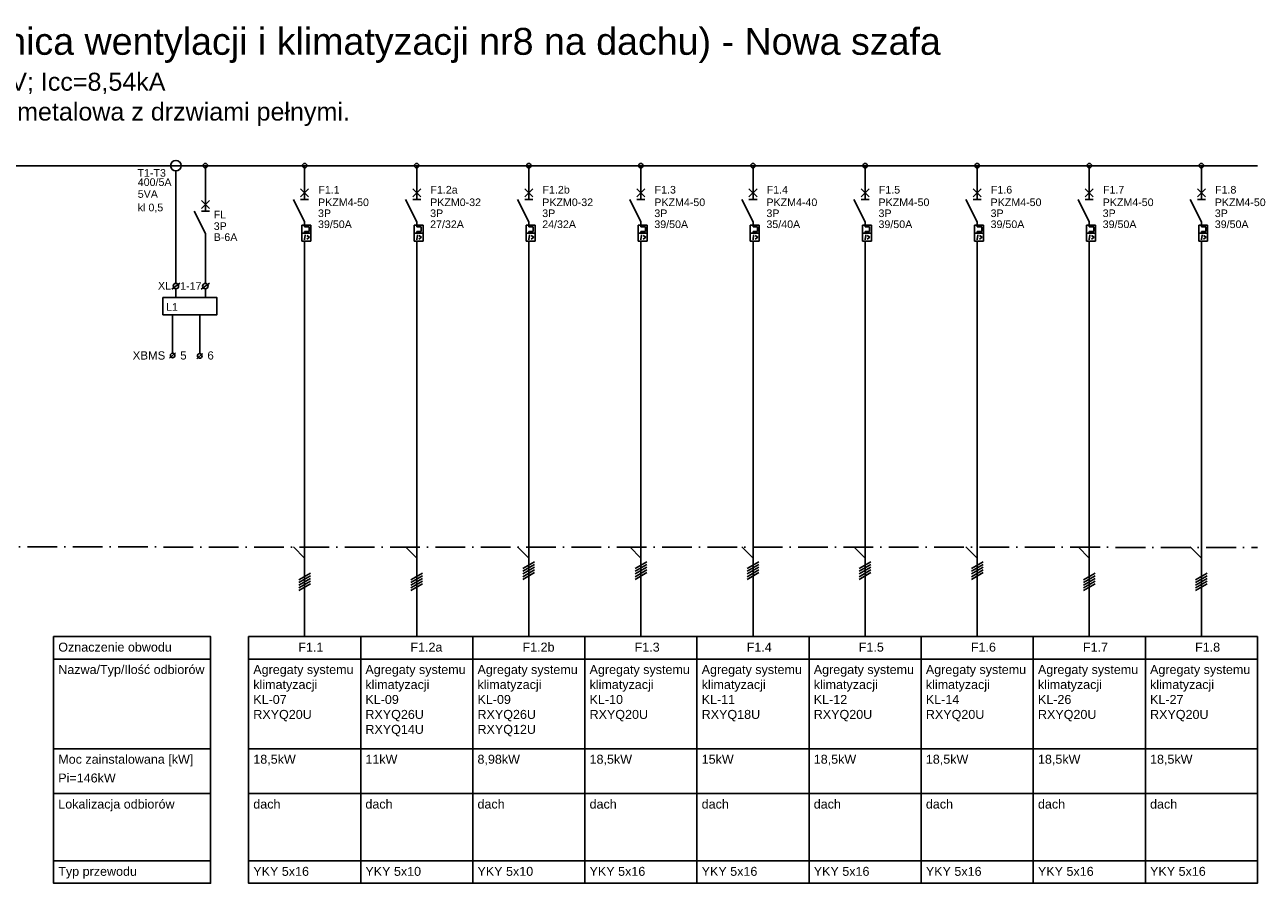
# Model space of a CAD drawing. Header units: centimetres. Extents: x -4250 to -484, y 169 to 6592.
# Tile 27 of 178: x -2559 to -2310, y 689 to 861. Entities that reach past the tile are written whole.
import ezdxf

# ---------------------------------------------------------------- set-up
doc = ezdxf.new("R2010")
doc.units = ezdxf.units.CM
doc.linetypes.add('ACAD_ISO10W100', pattern=[18, 12, -3, 0, -3])
doc.layers.add('1', color=7, linetype='Continuous')
doc.layers.add('BMS', color=3, linetype='Continuous')
doc.styles.add('ARIAL', font='arial.ttf')

msp = doc.modelspace()

# ---------------------------------------------------------------- linework, layer by layer
at = {"ltscale": 0.25}
for p, q in [((-2528.7002, 831.512), (-2528.7002, 808.9508)), ((-2522.787, 832.5681), (-2522.787, 823.4545)), ((-2522.787, 818.9545), (-2522.787, 808.9508)), ((-2527.8886, 809.0174), (-2529.5356, 807.7649)), ((-2521.9754, 809.0174), (-2523.6224, 807.7649)), ((-2528.7002, 807.8496), (-2528.7002, 806.103)), ((-2522.787, 807.8496), (-2522.787, 806.103))]:
    msp.add_line(p, q, dxfattribs=at)
at = {"color": 1, "ltscale": 0.25}
for p, q in [((-2529.9769, 793.944), (-2528.7963, 794.9887)), ((-2524.5339, 793.8363), (-2523.3534, 794.881))]:
    msp.add_line(p, q, dxfattribs=at)
at = {"ltscale": 0.25}
msp.add_lwpolyline([(-2531.2974, 806.103), (-2520.4827, 806.103), (-2520.4827, 802.6596), (-2531.2974, 802.6596)], close=True, dxfattribs=at)
at = {"linetype": 'ACAD_ISO10W100', "ltscale": 0.5}
msp.add_lwpolyline([(-2613.1155, 756.0681), (-2311.6155, 755.9627)], dxfattribs=at)
for points in [[(-2553.2583, 738.0591), (-2521.7583, 738.0591), (-2521.7583, 733.5591), (-2553.2583, 733.5591), (-2553.2583, 738.0591)], [(-2553.2583, 733.5591), (-2521.7583, 733.5591), (-2521.7583, 715.5591), (-2553.2583, 715.5591), (-2553.2583, 733.5591)], [(-2553.2583, 715.5591), (-2521.7583, 715.5591), (-2521.7583, 706.5591), (-2553.2583, 706.5591), (-2553.2583, 715.5591)], [(-2553.2583, 706.5591), (-2521.7583, 706.5591), (-2521.7583, 693.0591), (-2553.2583, 693.0591), (-2553.2583, 706.5591)], [(-2553.2583, 693.0591), (-2521.7583, 693.0591), (-2521.7583, 688.5591), (-2553.2583, 688.5591), (-2553.2583, 693.0591)]]:
    msp.add_lwpolyline(points)
at = {"color": 4}
for points in [[(-2514.1155, 738.0591), (-2491.6155, 738.0591), (-2491.6155, 733.5591), (-2514.1155, 733.5591), (-2514.1155, 738.0591)], [(-2491.6155, 738.0591), (-2469.1155, 738.0591), (-2469.1155, 733.5591), (-2491.6155, 733.5591), (-2491.6155, 738.0591)], [(-2469.1155, 738.0591), (-2446.6155, 738.0591), (-2446.6155, 733.5591), (-2469.1155, 733.5591), (-2469.1155, 738.0591)], [(-2446.6155, 738.0591), (-2424.1155, 738.0591), (-2424.1155, 733.5591), (-2446.6155, 733.5591), (-2446.6155, 738.0591)], [(-2424.1155, 738.0591), (-2401.6155, 738.0591), (-2401.6155, 733.5591), (-2424.1155, 733.5591), (-2424.1155, 738.0591)], [(-2401.6155, 738.0591), (-2379.1155, 738.0591), (-2379.1155, 733.5591), (-2401.6155, 733.5591), (-2401.6155, 738.0591)], [(-2379.1155, 738.0591), (-2356.6155, 738.0591), (-2356.6155, 733.5591), (-2379.1155, 733.5591), (-2379.1155, 738.0591)], [(-2356.6155, 738.0591), (-2334.1155, 738.0591), (-2334.1155, 733.5591), (-2356.6155, 733.5591), (-2356.6155, 738.0591)], [(-2334.1155, 738.0591), (-2311.6155, 738.0591), (-2311.6155, 733.5591), (-2334.1155, 733.5591), (-2334.1155, 738.0591)], [(-2514.1155, 733.5591), (-2491.6155, 733.5591), (-2491.6155, 715.5591), (-2514.1155, 715.5591), (-2514.1155, 733.5591)], [(-2491.6155, 733.5591), (-2469.1155, 733.5591), (-2469.1155, 715.5591), (-2491.6155, 715.5591), (-2491.6155, 733.5591)], [(-2491.6155, 733.5591), (-2469.1155, 733.5591), (-2469.1155, 715.5591), (-2491.6155, 715.5591), (-2491.6155, 733.5591)], [(-2469.1155, 733.5591), (-2446.6155, 733.5591), (-2446.6155, 715.5591), (-2469.1155, 715.5591), (-2469.1155, 733.5591)], [(-2446.6155, 733.5591), (-2424.1155, 733.5591), (-2424.1155, 715.5591), (-2446.6155, 715.5591), (-2446.6155, 733.5591)], [(-2424.1155, 733.5591), (-2401.6155, 733.5591), (-2401.6155, 715.5591), (-2424.1155, 715.5591), (-2424.1155, 733.5591)], [(-2401.6155, 733.5591), (-2379.1155, 733.5591), (-2379.1155, 715.5591), (-2401.6155, 715.5591), (-2401.6155, 733.5591)], [(-2379.1155, 733.5591), (-2356.6155, 733.5591), (-2356.6155, 715.5591), (-2379.1155, 715.5591), (-2379.1155, 733.5591)], [(-2356.6155, 733.5591), (-2334.1155, 733.5591), (-2334.1155, 715.5591), (-2356.6155, 715.5591), (-2356.6155, 733.5591)], [(-2334.1155, 733.5591), (-2311.6155, 733.5591), (-2311.6155, 715.5591), (-2334.1155, 715.5591), (-2334.1155, 733.5591)], [(-2514.1155, 715.5591), (-2491.6155, 715.5591), (-2491.6155, 706.5591), (-2514.1155, 706.5591), (-2514.1155, 715.5591)], [(-2491.6155, 715.5591), (-2469.1155, 715.5591), (-2469.1155, 706.5591), (-2491.6155, 706.5591), (-2491.6155, 715.5591)], [(-2491.6155, 715.5591), (-2469.1155, 715.5591), (-2469.1155, 706.5591), (-2491.6155, 706.5591), (-2491.6155, 715.5591)], [(-2469.1155, 715.5591), (-2446.6155, 715.5591), (-2446.6155, 706.5591), (-2469.1155, 706.5591), (-2469.1155, 715.5591)], [(-2446.6155, 715.5591), (-2424.1155, 715.5591), (-2424.1155, 706.5591), (-2446.6155, 706.5591), (-2446.6155, 715.5591)], [(-2424.1155, 715.5591), (-2401.6155, 715.5591), (-2401.6155, 706.5591), (-2424.1155, 706.5591), (-2424.1155, 715.5591)], [(-2401.6155, 715.5591), (-2379.1155, 715.5591), (-2379.1155, 706.5591), (-2401.6155, 706.5591), (-2401.6155, 715.5591)], [(-2379.1155, 715.5591), (-2356.6155, 715.5591), (-2356.6155, 706.5591), (-2379.1155, 706.5591), (-2379.1155, 715.5591)], [(-2356.6155, 715.5591), (-2334.1155, 715.5591), (-2334.1155, 706.5591), (-2356.6155, 706.5591), (-2356.6155, 715.5591)], [(-2334.1155, 715.5591), (-2311.6155, 715.5591), (-2311.6155, 706.5591), (-2334.1155, 706.5591), (-2334.1155, 715.5591)], [(-2514.1155, 706.5591), (-2491.6155, 706.5591), (-2491.6155, 693.0591), (-2514.1155, 693.0591), (-2514.1155, 706.5591)], [(-2491.6155, 706.5591), (-2469.1155, 706.5591), (-2469.1155, 693.0591), (-2491.6155, 693.0591), (-2491.6155, 706.5591)], [(-2469.1155, 706.5591), (-2446.6155, 706.5591), (-2446.6155, 693.0591), (-2469.1155, 693.0591), (-2469.1155, 706.5591)], [(-2446.6155, 706.5591), (-2424.1155, 706.5591), (-2424.1155, 693.0591), (-2446.6155, 693.0591), (-2446.6155, 706.5591)], [(-2424.1155, 706.5591), (-2401.6155, 706.5591), (-2401.6155, 693.0591), (-2424.1155, 693.0591), (-2424.1155, 706.5591)], [(-2401.6155, 706.5591), (-2379.1155, 706.5591), (-2379.1155, 693.0591), (-2401.6155, 693.0591), (-2401.6155, 706.5591)], [(-2379.1155, 706.5591), (-2356.6155, 706.5591), (-2356.6155, 693.0591), (-2379.1155, 693.0591), (-2379.1155, 706.5591)], [(-2356.6155, 706.5591), (-2334.1155, 706.5591), (-2334.1155, 693.0591), (-2356.6155, 693.0591), (-2356.6155, 706.5591)], [(-2334.1155, 706.5591), (-2311.6155, 706.5591), (-2311.6155, 693.0591), (-2334.1155, 693.0591), (-2334.1155, 706.5591)], [(-2514.1155, 693.0591), (-2491.6155, 693.0591), (-2491.6155, 688.5591), (-2514.1155, 688.5591), (-2514.1155, 693.0591)], [(-2491.6155, 693.0591), (-2469.1155, 693.0591), (-2469.1155, 688.5591), (-2491.6155, 688.5591), (-2491.6155, 693.0591)], [(-2469.1155, 693.0591), (-2446.6155, 693.0591), (-2446.6155, 688.5591), (-2469.1155, 688.5591), (-2469.1155, 693.0591)], [(-2446.6155, 693.0591), (-2424.1155, 693.0591), (-2424.1155, 688.5591), (-2446.6155, 688.5591), (-2446.6155, 693.0591)], [(-2424.1155, 693.0591), (-2401.6155, 693.0591), (-2401.6155, 688.5591), (-2424.1155, 688.5591), (-2424.1155, 693.0591)], [(-2401.6155, 693.0591), (-2379.1155, 693.0591), (-2379.1155, 688.5591), (-2401.6155, 688.5591), (-2401.6155, 693.0591)], [(-2379.1155, 693.0591), (-2356.6155, 693.0591), (-2356.6155, 688.5591), (-2379.1155, 688.5591), (-2379.1155, 693.0591)], [(-2356.6155, 693.0591), (-2334.1155, 693.0591), (-2334.1155, 688.5591), (-2356.6155, 688.5591), (-2356.6155, 693.0591)], [(-2334.1155, 693.0591), (-2311.6155, 693.0591), (-2311.6155, 688.5591), (-2334.1155, 688.5591), (-2334.1155, 693.0591)]]:
    msp.add_lwpolyline(points, dxfattribs=at)
at = {"ltscale": 0.25}
for centre, radius in [((-2528.7002, 832.5681), 1.056), ((-2528.7002, 808.4002), 0.5506), ((-2522.787, 808.4002), 0.5506)]:
    msp.add_circle(centre, radius, dxfattribs=at)
at = {"color": 1, "ltscale": 0.25}
for centre in [(-2529.3591, 794.4907), (-2523.9161, 794.383)]:
    msp.add_circle(centre, 0.4621, dxfattribs=at)
at = {"layer": '1'}
for p, q in [((-2661.679, 832.5681), (-2311.6155, 832.5681)), ((-2557.4175, 832.5681), (-2311.6155, 832.5681)), ((-2502.8655, 814.5231), (-2502.8655, 738.0591)), ((-2480.3655, 814.5231), (-2480.3655, 738.0591)), ((-2457.8655, 814.5231), (-2457.8655, 738.0591)), ((-2435.3655, 814.5231), (-2435.3655, 738.0591)), ((-2412.8655, 814.5231), (-2412.8655, 738.0591)), ((-2390.3655, 814.5231), (-2390.3655, 738.0591)), ((-2367.8655, 814.5231), (-2367.8655, 738.0591)), ((-2345.3655, 814.5231), (-2345.3655, 738.0591)), ((-2322.8655, 814.5231), (-2322.8655, 738.0591)), ((-2505.1155, 756.0681), (-2502.8655, 753.8181)), ((-2482.6155, 756.0681), (-2480.3655, 753.8181)), ((-2460.1155, 756.0681), (-2457.8655, 753.8181)), ((-2437.6155, 756.0681), (-2435.3655, 753.8181)), ((-2415.1155, 756.0681), (-2412.8655, 753.8181)), ((-2392.6155, 756.0681), (-2390.3655, 753.8181)), ((-2370.1155, 756.0681), (-2367.8655, 753.8181)), ((-2347.6155, 756.0681), (-2345.3655, 753.8181)), ((-2325.1155, 756.0681), (-2322.8655, 753.8181)), ((-2504.0355, 749.4531), (-2501.6955, 750.8031)), ((-2481.5355, 749.4531), (-2479.1955, 750.8031)), ((-2459.0355, 751.7031), (-2456.6955, 753.0531)), ((-2459.0355, 751.1631), (-2456.6955, 752.5131)), ((-2459.0355, 750.6231), (-2456.6955, 751.9731)), ((-2459.0355, 750.0831), (-2456.6955, 751.4331)), ((-2459.0355, 749.5431), (-2456.6955, 750.8931)), ((-2436.5355, 751.7031), (-2434.1955, 753.0531)), ((-2436.5355, 751.1631), (-2434.1955, 752.5131)), ((-2436.5355, 750.6231), (-2434.1955, 751.9731)), ((-2436.5355, 750.0831), (-2434.1955, 751.4331)), ((-2436.5355, 749.5431), (-2434.1955, 750.8931)), ((-2414.0355, 751.7031), (-2411.6955, 753.0531)), ((-2414.0355, 751.1631), (-2411.6955, 752.5131)), ((-2414.0355, 750.6231), (-2411.6955, 751.9731)), ((-2414.0355, 750.0831), (-2411.6955, 751.4331)), ((-2414.0355, 749.5431), (-2411.6955, 750.8931)), ((-2391.5355, 751.7031), (-2389.1955, 753.0531)), ((-2391.5355, 751.1631), (-2389.1955, 752.5131)), ((-2391.5355, 750.6231), (-2389.1955, 751.9731)), ((-2391.5355, 750.0831), (-2389.1955, 751.4331)), ((-2391.5355, 749.5431), (-2389.1955, 750.8931)), ((-2369.0355, 751.7031), (-2366.6955, 753.0531)), ((-2369.0355, 751.1631), (-2366.6955, 752.5131)), ((-2369.0355, 750.6231), (-2366.6955, 751.9731)), ((-2369.0355, 750.0831), (-2366.6955, 751.4331)), ((-2369.0355, 749.5431), (-2366.6955, 750.8931)), ((-2346.5355, 749.4531), (-2344.1955, 750.8031)), ((-2324.0355, 749.4531), (-2321.6955, 750.8031)), ((-2504.0355, 748.9131), (-2501.6955, 750.2631)), ((-2504.0355, 748.3731), (-2501.6955, 749.7231)), ((-2504.0355, 747.8331), (-2501.6955, 749.1831)), ((-2504.0355, 747.2931), (-2501.6955, 748.6431)), ((-2481.5355, 748.9131), (-2479.1955, 750.2631)), ((-2481.5355, 748.3731), (-2479.1955, 749.7231)), ((-2481.5355, 747.8331), (-2479.1955, 749.1831)), ((-2481.5355, 747.2931), (-2479.1955, 748.6431)), ((-2346.5355, 748.9131), (-2344.1955, 750.2631)), ((-2346.5355, 748.3731), (-2344.1955, 749.7231)), ((-2346.5355, 747.8331), (-2344.1955, 749.1831)), ((-2346.5355, 747.2931), (-2344.1955, 748.6431)), ((-2324.0355, 748.9131), (-2321.6955, 750.2631)), ((-2324.0355, 748.3731), (-2321.6955, 749.7231)), ((-2324.0355, 747.8331), (-2321.6955, 749.1831)), ((-2324.0355, 747.2931), (-2321.6955, 748.6431))]:
    msp.add_line(p, q, dxfattribs=at)
at = {"layer": '1', "color": 4}
for p, q in [((-2502.8655, 832.5681), (-2502.8655, 830.2731)), ((-2480.3655, 832.5681), (-2480.3655, 830.2731)), ((-2457.8655, 832.5681), (-2457.8655, 830.2731)), ((-2435.3655, 832.5681), (-2435.3655, 830.2731)), ((-2412.8655, 832.5681), (-2412.8655, 830.2731)), ((-2390.3655, 832.5681), (-2390.3655, 830.2731)), ((-2367.8655, 832.5681), (-2367.8655, 830.2731)), ((-2345.3655, 832.5681), (-2345.3655, 830.2731)), ((-2322.8655, 832.5681), (-2322.8655, 830.2731)), ((-2502.0555, 826.3131), (-2503.6755, 827.9331)), ((-2503.6755, 826.3131), (-2502.0555, 827.9331)), ((-2502.8655, 830.2731), (-2502.8655, 825.7731)), ((-2479.5555, 826.3131), (-2481.1755, 827.9331)), ((-2481.1755, 826.3131), (-2479.5555, 827.9331)), ((-2480.3655, 830.2731), (-2480.3655, 825.7731)), ((-2457.0555, 826.3131), (-2458.6755, 827.9331)), ((-2458.6755, 826.3131), (-2457.0555, 827.9331)), ((-2457.8655, 830.2731), (-2457.8655, 825.7731)), ((-2434.5555, 826.3131), (-2436.1755, 827.9331)), ((-2436.1755, 826.3131), (-2434.5555, 827.9331)), ((-2435.3655, 830.2731), (-2435.3655, 825.7731)), ((-2412.0555, 826.3131), (-2413.6755, 827.9331)), ((-2413.6755, 826.3131), (-2412.0555, 827.9331)), ((-2412.8655, 830.2731), (-2412.8655, 825.7731)), ((-2389.5555, 826.3131), (-2391.1755, 827.9331)), ((-2391.1755, 826.3131), (-2389.5555, 827.9331)), ((-2390.3655, 830.2731), (-2390.3655, 825.7731)), ((-2367.0555, 826.3131), (-2368.6755, 827.9331)), ((-2368.6755, 826.3131), (-2367.0555, 827.9331)), ((-2367.8655, 830.2731), (-2367.8655, 825.7731)), ((-2344.5555, 826.3131), (-2346.1755, 827.9331)), ((-2346.1755, 826.3131), (-2344.5555, 827.9331)), ((-2345.3655, 830.2731), (-2345.3655, 825.7731)), ((-2322.0555, 826.3131), (-2323.6755, 827.9331)), ((-2323.6755, 826.3131), (-2322.0555, 827.9331)), ((-2322.8655, 830.2731), (-2322.8655, 825.7731)), ((-2502.8655, 821.2731), (-2505.1155, 825.7731)), ((-2502.0555, 825.7731), (-2503.6755, 825.7731)), ((-2480.3655, 821.2731), (-2482.6155, 825.7731)), ((-2479.5555, 825.7731), (-2481.1755, 825.7731)), ((-2457.8655, 821.2731), (-2460.1155, 825.7731)), ((-2457.0555, 825.7731), (-2458.6755, 825.7731)), ((-2435.3655, 821.2731), (-2437.6155, 825.7731)), ((-2434.5555, 825.7731), (-2436.1755, 825.7731)), ((-2412.8655, 821.2731), (-2415.1155, 825.7731)), ((-2412.0555, 825.7731), (-2413.6755, 825.7731)), ((-2390.3655, 821.2731), (-2392.6155, 825.7731)), ((-2389.5555, 825.7731), (-2391.1755, 825.7731)), ((-2367.8655, 821.2731), (-2370.1155, 825.7731)), ((-2367.0555, 825.7731), (-2368.6755, 825.7731)), ((-2345.3655, 821.2731), (-2347.6155, 825.7731)), ((-2344.5555, 825.7731), (-2346.1755, 825.7731)), ((-2322.8655, 821.2731), (-2325.1155, 825.7731)), ((-2322.0555, 825.7731), (-2323.6755, 825.7731)), ((-2503.4055, 820.6431), (-2503.4055, 817.4031)), ((-2503.4055, 820.6431), (-2501.6055, 820.6431)), ((-2502.8655, 821.2731), (-2502.8655, 820.2831)), ((-2501.6055, 820.6431), (-2501.6055, 817.4031)), ((-2480.9055, 820.6431), (-2480.9055, 817.4031)), ((-2480.9055, 820.6431), (-2479.1055, 820.6431)), ((-2480.3655, 821.2731), (-2480.3655, 820.2831)), ((-2479.1055, 820.6431), (-2479.1055, 817.4031)), ((-2458.4055, 820.6431), (-2458.4055, 817.4031)), ((-2458.4055, 820.6431), (-2456.6055, 820.6431)), ((-2457.8655, 821.2731), (-2457.8655, 820.2831)), ((-2456.6055, 820.6431), (-2456.6055, 817.4031)), ((-2435.9055, 820.6431), (-2435.9055, 817.4031)), ((-2435.9055, 820.6431), (-2434.1055, 820.6431)), ((-2435.3655, 821.2731), (-2435.3655, 820.2831)), ((-2434.1055, 820.6431), (-2434.1055, 817.4031)), ((-2413.4055, 820.6431), (-2411.6055, 820.6431)), ((-2413.4055, 820.6431), (-2413.4055, 817.4031)), ((-2412.8655, 821.2731), (-2412.8655, 820.2831)), ((-2411.6055, 820.6431), (-2411.6055, 817.4031)), ((-2390.9055, 820.6431), (-2390.9055, 817.4031)), ((-2390.9055, 820.6431), (-2389.1055, 820.6431)), ((-2390.3655, 821.2731), (-2390.3655, 820.2831)), ((-2389.1055, 820.6431), (-2389.1055, 817.4031)), ((-2368.4055, 820.6431), (-2368.4055, 817.4031)), ((-2368.4055, 820.6431), (-2366.6055, 820.6431)), ((-2367.8655, 821.2731), (-2367.8655, 820.2831)), ((-2366.6055, 820.6431), (-2366.6055, 817.4031)), ((-2345.9055, 820.6431), (-2345.9055, 817.4031)), ((-2345.9055, 820.6431), (-2344.1055, 820.6431)), ((-2345.3655, 821.2731), (-2345.3655, 820.2831)), ((-2344.1055, 820.6431), (-2344.1055, 817.4031)), ((-2323.4055, 820.6431), (-2323.4055, 817.4031)), ((-2323.4055, 820.6431), (-2321.6055, 820.6431)), ((-2322.8655, 821.2731), (-2322.8655, 820.2831)), ((-2321.6055, 820.6431), (-2321.6055, 817.4031)), ((-2503.4055, 819.0231), (-2501.6055, 819.0231)), ((-2502.8655, 820.2831), (-2501.9655, 820.2831)), ((-2502.8655, 819.3831), (-2502.8655, 819.0231)), ((-2502.8655, 819.3831), (-2501.9655, 819.3831)), ((-2502.7395, 818.5731), (-2502.8655, 817.8531)), ((-2502.8655, 818.5731), (-2502.6045, 818.5731)), ((-2502.4245, 818.5731), (-2501.8845, 818.2131)), ((-2501.8845, 818.2131), (-2502.4245, 817.8531)), ((-2501.9655, 820.2831), (-2501.9655, 819.3831)), ((-2480.9055, 819.0231), (-2479.1055, 819.0231)), ((-2480.3655, 820.2831), (-2479.4655, 820.2831)), ((-2480.3655, 819.3831), (-2480.3655, 819.0231)), ((-2480.3655, 819.3831), (-2479.4655, 819.3831)), ((-2480.2395, 818.5731), (-2480.3655, 817.8531)), ((-2480.3655, 818.5731), (-2480.1045, 818.5731)), ((-2479.9245, 818.5731), (-2479.3845, 818.2131)), ((-2479.3845, 818.2131), (-2479.9245, 817.8531)), ((-2479.4655, 820.2831), (-2479.4655, 819.3831)), ((-2458.4055, 819.0231), (-2456.6055, 819.0231)), ((-2457.8655, 820.2831), (-2456.9655, 820.2831)), ((-2457.8655, 819.3831), (-2457.8655, 819.0231)), ((-2457.8655, 819.3831), (-2456.9655, 819.3831)), ((-2457.7395, 818.5731), (-2457.8655, 817.8531)), ((-2457.8655, 818.5731), (-2457.6045, 818.5731)), ((-2457.4245, 818.5731), (-2456.8845, 818.2131)), ((-2456.8845, 818.2131), (-2457.4245, 817.8531)), ((-2456.9655, 820.2831), (-2456.9655, 819.3831)), ((-2435.9055, 819.0231), (-2434.1055, 819.0231)), ((-2435.3655, 820.2831), (-2434.4655, 820.2831)), ((-2435.3655, 819.3831), (-2435.3655, 819.0231)), ((-2435.3655, 819.3831), (-2434.4655, 819.3831)), ((-2435.2395, 818.5731), (-2435.3655, 817.8531)), ((-2435.3655, 818.5731), (-2435.1045, 818.5731)), ((-2434.9245, 818.5731), (-2434.3845, 818.2131)), ((-2434.3845, 818.2131), (-2434.9245, 817.8531)), ((-2434.4655, 820.2831), (-2434.4655, 819.3831)), ((-2413.4055, 819.0231), (-2411.6055, 819.0231)), ((-2412.8655, 820.2831), (-2411.9655, 820.2831)), ((-2412.8655, 819.3831), (-2412.8655, 819.0231)), ((-2412.8655, 819.3831), (-2411.9655, 819.3831)), ((-2412.7395, 818.5731), (-2412.8655, 817.8531)), ((-2412.8655, 818.5731), (-2412.6045, 818.5731)), ((-2412.4245, 818.5731), (-2411.8845, 818.2131)), ((-2411.8845, 818.2131), (-2412.4245, 817.8531)), ((-2411.9655, 820.2831), (-2411.9655, 819.3831)), ((-2390.9055, 819.0231), (-2389.1055, 819.0231)), ((-2390.3655, 820.2831), (-2389.4655, 820.2831)), ((-2390.3655, 819.3831), (-2390.3655, 819.0231)), ((-2390.3655, 819.3831), (-2389.4655, 819.3831)), ((-2390.2395, 818.5731), (-2390.3655, 817.8531)), ((-2390.3655, 818.5731), (-2390.1045, 818.5731)), ((-2389.9245, 818.5731), (-2389.3845, 818.2131)), ((-2389.3845, 818.2131), (-2389.9245, 817.8531)), ((-2389.4655, 820.2831), (-2389.4655, 819.3831)), ((-2368.4055, 819.0231), (-2366.6055, 819.0231)), ((-2367.8655, 820.2831), (-2366.9655, 820.2831)), ((-2367.8655, 819.3831), (-2367.8655, 819.0231)), ((-2367.8655, 819.3831), (-2366.9655, 819.3831)), ((-2367.7395, 818.5731), (-2367.8655, 817.8531)), ((-2367.8655, 818.5731), (-2367.6045, 818.5731)), ((-2367.4245, 818.5731), (-2366.8845, 818.2131)), ((-2366.8845, 818.2131), (-2367.4245, 817.8531)), ((-2366.9655, 820.2831), (-2366.9655, 819.3831)), ((-2345.9055, 819.0231), (-2344.1055, 819.0231)), ((-2345.3655, 820.2831), (-2344.4655, 820.2831)), ((-2345.3655, 819.3831), (-2345.3655, 819.0231)), ((-2345.3655, 819.3831), (-2344.4655, 819.3831)), ((-2345.2395, 818.5731), (-2345.3655, 817.8531)), ((-2345.3655, 818.5731), (-2345.1045, 818.5731)), ((-2344.9245, 818.5731), (-2344.3845, 818.2131)), ((-2344.3845, 818.2131), (-2344.9245, 817.8531)), ((-2344.4655, 820.2831), (-2344.4655, 819.3831)), ((-2323.4055, 819.0231), (-2321.6055, 819.0231)), ((-2322.8655, 820.2831), (-2321.9655, 820.2831)), ((-2322.8655, 819.3831), (-2322.8655, 819.0231)), ((-2322.8655, 819.3831), (-2321.9655, 819.3831)), ((-2322.7395, 818.5731), (-2322.8655, 817.8531)), ((-2322.8655, 818.5731), (-2322.6045, 818.5731)), ((-2322.4245, 818.5731), (-2321.8845, 818.2131)), ((-2321.8845, 818.2131), (-2322.4245, 817.8531)), ((-2321.9655, 820.2831), (-2321.9655, 819.3831)), ((-2503.4055, 817.4031), (-2501.6055, 817.4031)), ((-2503.0005, 817.8531), (-2502.7305, 817.8531)), ((-2502.8655, 817.4031), (-2502.8655, 816.7731)), ((-2502.8655, 816.8181), (-2502.8655, 814.5231)), ((-2480.9055, 817.4031), (-2479.1055, 817.4031)), ((-2480.5005, 817.8531), (-2480.2305, 817.8531)), ((-2480.3655, 817.4031), (-2480.3655, 816.7731)), ((-2480.3655, 816.8181), (-2480.3655, 814.5231)), ((-2458.4055, 817.4031), (-2456.6055, 817.4031)), ((-2458.0005, 817.8531), (-2457.7305, 817.8531)), ((-2457.8655, 817.4031), (-2457.8655, 816.7731)), ((-2457.8655, 816.8181), (-2457.8655, 814.5231)), ((-2435.9055, 817.4031), (-2434.1055, 817.4031)), ((-2435.5005, 817.8531), (-2435.2305, 817.8531)), ((-2435.3655, 817.4031), (-2435.3655, 816.7731)), ((-2435.3655, 816.8181), (-2435.3655, 814.5231)), ((-2413.4055, 817.4031), (-2411.6055, 817.4031)), ((-2413.0005, 817.8531), (-2412.7305, 817.8531)), ((-2412.8655, 817.4031), (-2412.8655, 816.7731)), ((-2412.8655, 816.8181), (-2412.8655, 814.5231)), ((-2390.9055, 817.4031), (-2389.1055, 817.4031)), ((-2390.5005, 817.8531), (-2390.2305, 817.8531)), ((-2390.3655, 817.4031), (-2390.3655, 816.7731)), ((-2390.3655, 816.8181), (-2390.3655, 814.5231)), ((-2368.4055, 817.4031), (-2366.6055, 817.4031)), ((-2368.0005, 817.8531), (-2367.7305, 817.8531)), ((-2367.8655, 817.4031), (-2367.8655, 816.7731)), ((-2367.8655, 816.8181), (-2367.8655, 814.5231)), ((-2345.9055, 817.4031), (-2344.1055, 817.4031)), ((-2345.5005, 817.8531), (-2345.2305, 817.8531)), ((-2345.3655, 817.4031), (-2345.3655, 816.7731)), ((-2345.3655, 816.8181), (-2345.3655, 814.5231)), ((-2323.4055, 817.4031), (-2321.6055, 817.4031)), ((-2323.0005, 817.8531), (-2322.7305, 817.8531)), ((-2322.8655, 817.4031), (-2322.8655, 816.7731)), ((-2322.8655, 816.8181), (-2322.8655, 814.5231)), ((-2502.8655, 814.5231), (-2502.8655, 814.5231)), ((-2480.3655, 814.5231), (-2480.3655, 814.5231)), ((-2457.8655, 814.5231), (-2457.8655, 814.5231)), ((-2435.3655, 814.5231), (-2435.3655, 814.5231)), ((-2412.8655, 814.5231), (-2412.8655, 814.5231)), ((-2390.3655, 814.5231), (-2390.3655, 814.5231)), ((-2367.8655, 814.5231), (-2367.8655, 814.5231)), ((-2345.3655, 814.5231), (-2345.3655, 814.5231)), ((-2322.8655, 814.5231), (-2322.8655, 814.5231))]:
    msp.add_line(p, q, dxfattribs=at)
at = {"layer": '1', "color": 3}
for p, q in [((-2521.977, 823.9945), (-2523.597, 825.6145)), ((-2523.597, 823.9945), (-2521.977, 825.6145)), ((-2522.787, 818.9545), (-2525.037, 823.4545)), ((-2521.977, 823.4545), (-2523.597, 823.4545))]:
    msp.add_line(p, q, dxfattribs=at)
at = {"layer": '1', "color": 4}
for centre in [(-2522.787, 832.5681), (-2502.8655, 832.5681), (-2480.3655, 832.5681), (-2457.8655, 832.5681), (-2435.3655, 832.5681), (-2412.8655, 832.5681), (-2390.3655, 832.5681), (-2367.8655, 832.5681), (-2345.3655, 832.5681), (-2322.8655, 832.5681)]:
    msp.add_circle(centre, 0.45, dxfattribs=at)
at = {"layer": 'BMS'}
for p, q in [((-2529.3591, 794.9528), (-2529.3591, 802.6596)), ((-2523.9161, 794.8451), (-2523.9161, 802.6596))]:
    msp.add_line(p, q, dxfattribs=at)

# ---------------------------------------------------------------- texts
at = {"style": 'ARIAL'}
for s, p in [('Oznaczenie obwodu', (-2552.3133, 735.0441)), ('Nazwa/Typ/Ilość odbiorów', (-2552.3133, 730.5441)), ('Moc zainstalowana [kW]', (-2552.3133, 712.5441)), ('Pi=146kW', (-2552.3133, 708.7806)), ('Lokalizacja odbiorów', (-2552.3133, 703.5441)), ('Typ przewodu', (-2552.3133, 690.0441))]:
    msp.add_text(s, height=1.8, dxfattribs=at).set_placement(p)
at = {"color": 4, "style": 'ARIAL'}
for s, p in [('F1.1', (-2504.1345, 735.0441)), ('F1.2a', (-2481.6345, 735.0441)), ('F1.2b', (-2459.1345, 735.0441)), ('F1.3', (-2436.6345, 735.0441)), ('F1.4', (-2414.1345, 735.0441)), ('F1.5', (-2391.6345, 735.0441)), ('F1.6', (-2369.1345, 735.0441)), ('F1.7', (-2346.6345, 735.0441)), ('F1.8', (-2324.1345, 735.0441))]:
    msp.add_text(s, height=1.8, dxfattribs=at).set_placement(p)
at = {"color": 4, "linetype": 'Continuous', "char_height": 1.8, "width": 27.81648, "attachment_point": 1, "style": 'ARIAL'}
for s, insert in [('Agregaty systemu klimatyzacji\\PKL-07\\PRXYQ20U ', (-2513.1705, 732.3441)), ('Agregaty systemu klimatyzacji\\PKL-09\\PRXYQ26U \\PRXYQ14U ', (-2490.6705, 732.3441)), ('Agregaty systemu klimatyzacji\\PKL-09\\PRXYQ26U \\PRXYQ12U ', (-2468.1705, 732.3441)), ('Agregaty systemu klimatyzacji\\PKL-10\\PRXYQ20U ', (-2445.6705, 732.3441)), ('Agregaty systemu klimatyzacji\\PKL-11\\PRXYQ18U', (-2423.1705, 732.3441)), ('Agregaty systemu klimatyzacji\\PKL-12\\PRXYQ20U ', (-2400.6705, 732.3441)), ('Agregaty systemu klimatyzacji\\PKL-14\\PRXYQ20U ', (-2378.1705, 732.3441)), ('Agregaty systemu klimatyzacji\\PKL-26\\PRXYQ20U ', (-2355.6705, 732.3441)), ('Agregaty systemu klimatyzacji\\PKL-27\\PRXYQ20U ', (-2333.1705, 732.3441)), ('18,5kW', (-2513.1705, 714.3441)), ('11kW', (-2490.6705, 714.3441)), ('8,98kW', (-2468.1705, 714.3441)), ('18,5kW', (-2445.6705, 714.3441)), ('15kW', (-2423.1705, 714.3441)), ('18,5kW', (-2400.6705, 714.3441)), ('18,5kW', (-2378.1705, 714.3441)), ('18,5kW', (-2355.6705, 714.3441)), ('18,5kW', (-2333.1705, 714.3441)), ('{\\fArial|b0|i0|c238|p34;dach}', (-2513.1705, 705.3441)), ('{\\fArial|b0|i0|c238|p34;dach}', (-2490.6705, 705.3441)), ('{\\fArial|b0|i0|c238|p34;dach}', (-2468.1705, 705.3441)), ('{\\fArial|b0|i0|c238|p34;dach}', (-2445.6705, 705.3441)), ('{\\fArial|b0|i0|c238|p34;dach}', (-2423.1705, 705.3441)), ('{\\fArial|b0|i0|c238|p34;dach}', (-2400.6705, 705.3441)), ('{\\fArial|b0|i0|c238|p34;dach}', (-2378.1705, 705.3441)), ('{\\fArial|b0|i0|c238|p34;dach}', (-2355.6705, 705.3441)), ('{\\fArial|b0|i0|c238|p34;dach}', (-2333.1705, 705.3441)), ('YKY 5x16', (-2513.1705, 691.8441)), ('YKY 5x10', (-2490.6705, 691.8441)), ('YKY 5x10', (-2468.1705, 691.8441)), ('YKY 5x16', (-2445.6705, 691.8441)), ('YKY 5x16', (-2423.1705, 691.8441)), ('YKY 5x16', (-2400.6705, 691.8441)), ('YKY 5x16', (-2378.1705, 691.8441)), ('YKY 5x16', (-2355.6705, 691.8441)), ('YKY 5x16', (-2333.1705, 691.8441))]:
    msp.add_mtext(s, dxfattribs=dict(at, insert=insert))
at = {"layer": '1', "style": 'ARIAL'}
for s, p in [('T1-T3', (-2536.4091, 830.3573)), ('400/5A', (-2536.3559, 828.5064)), ('5VA', (-2536.3559, 826.1234)), ('kl 0,5', (-2536.3559, 823.4153)), ('XL', (-2532.3003, 807.7158)), ('1-17', (-2527.8524, 807.6546)), ('L1', (-2530.6782, 803.4516))]:
    msp.add_text(s, height=1.53, dxfattribs=at).set_placement(p)
at = {"layer": '1', "color": 4, "style": 'ARIAL'}
for s, p in [('F1.1', (-2500.1172, 826.9789)), ('F1.2a', (-2477.6172, 826.9789)), ('F1.2b', (-2455.1172, 826.9789)), ('F1.3', (-2432.6172, 826.9789)), ('F1.4', (-2410.1172, 826.9789)), ('F1.5', (-2387.6172, 826.9789)), ('F1.6', (-2365.1172, 826.9789)), ('F1.7', (-2342.6172, 826.9789)), ('F1.8', (-2320.1172, 826.9789)), ('PKZM4-50', (-2500.1725, 824.4599)), ('PKZM0-32', (-2477.6725, 824.4599)), ('PKZM0-32', (-2455.1725, 824.4599)), ('PKZM4-50', (-2432.6725, 824.4599)), ('PKZM4-40', (-2410.1725, 824.4599)), ('PKZM4-50', (-2387.6725, 824.4599)), ('PKZM4-50', (-2365.1725, 824.4599)), ('PKZM4-50', (-2342.6725, 824.4599)), ('PKZM4-50', (-2320.1725, 824.4599)), ('3P', (-2500.1725, 822.2549)), ('3P', (-2477.6725, 822.2549)), ('3P', (-2455.1725, 822.2549)), ('3P', (-2432.6725, 822.2549)), ('3P', (-2410.1725, 822.2549)), ('3P', (-2387.6725, 822.2549)), ('3P', (-2365.1725, 822.2549)), ('3P', (-2342.6725, 822.2549)), ('3P', (-2320.1725, 822.2549)), ('39/50A', (-2500.1725, 820.0499)), ('27/32A', (-2477.6725, 820.0499)), ('24/32A', (-2455.1725, 820.0499)), ('39/50A', (-2432.6725, 820.0499)), ('35/40A', (-2410.1725, 820.0499)), ('39/50A', (-2387.6725, 820.0499)), ('39/50A', (-2365.1725, 820.0499)), ('39/50A', (-2342.6725, 820.0499)), ('39/50A', (-2320.1725, 820.0499))]:
    msp.add_text(s, height=1.53, dxfattribs=at).set_placement(p)
at = {"layer": '1', "color": 3, "style": 'ARIAL'}
for s, p in [('FL', (-2521.1121, 821.99)), ('3P', (-2521.1121, 819.6705)), ('B-6A', (-2521.1121, 817.4655))]:
    msp.add_text(s, height=1.53, dxfattribs=at).set_placement(p)
at = {"layer": '1', "color": 1, "style": 'ARIAL'}
for s, p in [('5', (-2527.8361, 793.6589)), ('6', (-2522.3871, 793.6589))]:
    msp.add_text(s, height=1.6551, dxfattribs=at).set_placement(p)
at = {"layer": '1', "color": 1, "insert": (-2615.3655, 860.224), "char_height": 5.4, "width": 332.858023, "attachment_point": 1}
msp.add_mtext('{\\fArial|b0|i0|c238|p34;RWK8 (rozdzielnica wentylacji i klimatyzacji nr8 na dachu) - Nowa szafa\\P\\H0.6667x;In = 400A; Un= 230/400V; Icc=8,54kA\\PObudowa stojąca, IP65, metalowa z drzwiami pełnymi.}', dxfattribs=at)
at = {"layer": 'BMS', "style": 'ARIAL'}
msp.add_text('XBMS', height=1.65506, dxfattribs=at).set_placement((-2537.3855, 793.6589))

doc.saveas('drawing.dxf')
